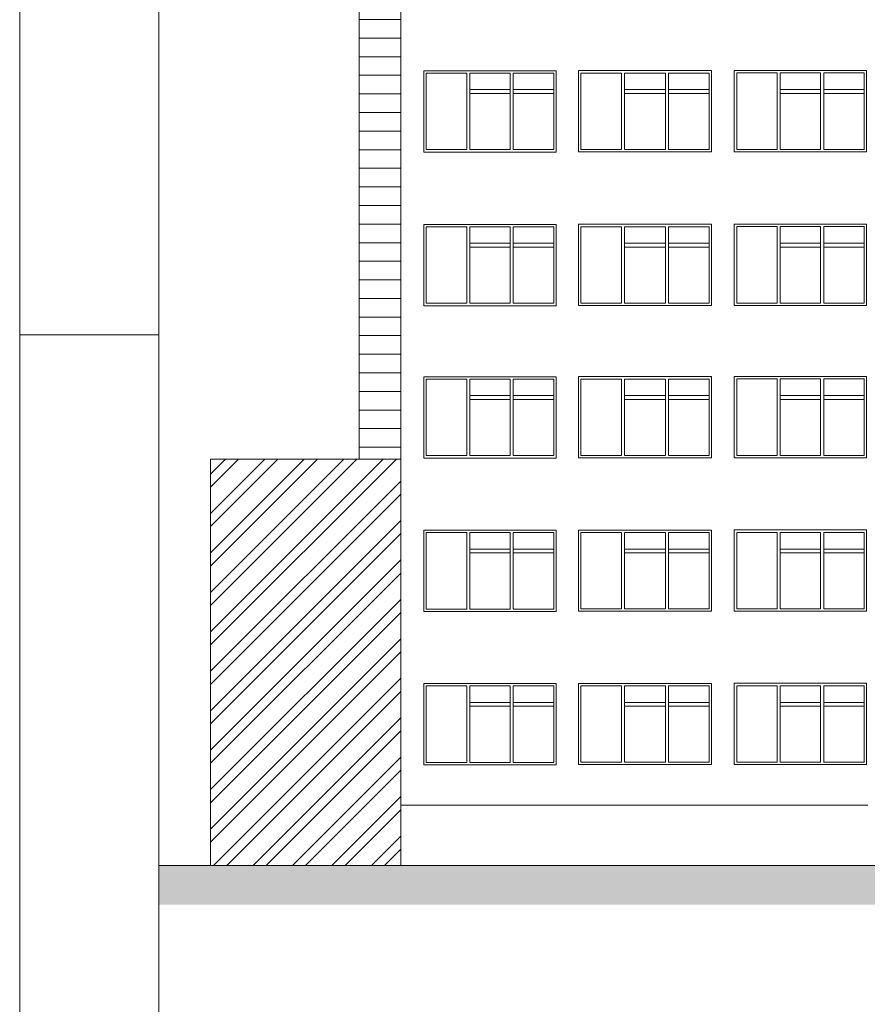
# Paper-space layout 'A-16 INWENTARYZACJA - ELEWACJE' of a CAD drawing. Header units: millimetres. Extents: x 0 to 1100, y 0 to 900.
# Tile 6 of 20: x 0 to 182, y 450 to 662. Entities that reach past the tile are written whole.
import ezdxf
from ezdxf.xclip import XClip

# ---------------------------------------------------------------- set-up
doc = ezdxf.new("R2010")
doc.units = ezdxf.units.MM
doc.header["$MEASUREMENT"] = 0
doc.header["$XCLIPFRAME"] = 0
for name, color, linetype, lineweight in [('A_Arkusz_Nr_pióra__1', 7, 'Continuous', 20), ('A_ściany_Nr_pióra__1', 7, 'Continuous', 20), ('A_ściany_Nr_pióra__2', 8, 'Continuous', 13), ('A_ściany_Nr_pióra__3', 252, 'Continuous', 13)]:
    doc.layers.add(name, color=color, linetype=linetype, lineweight=lineweight)
doc.layers.add('A_Arkusz_Nr_pióra__237', color=7, linetype='Continuous', lineweight=5, true_color=0x343434)
doc.layers.add('A_ściany', color=7, linetype='Continuous')

# ---------------------------------------------------------------- blocks, each defined once
blk = doc.blocks.new('Rysunek_3_3', base_point=(-1601.89, 1777.84))
at = {"layer": 'A_ściany', "linetype": 'Continuous', "lineweight": 13}
h = blk.add_hatch(dxfattribs=at)
h.set_pattern_fill('BONIE_0003', color=8, style=0, pattern_type=2)
h.set_pattern_definition([(0, (-1601.887, 1777.8392), (0, 4), [])])
h.paths.add_polyline_path([(81.98, 567.25), (81.98, 839.74), (85.03, 839.74), (85.03, 851.25), (72.98, 851.25), (72.98, 567.25)])
h = blk.add_hatch(dxfattribs=at)
h.set_pattern_fill('stal_0003', color=8, style=0, pattern_type=2)
h.set_pattern_definition([(45, (-1601.887, 1777.839), (-4.24264, 4.24264), []), (45, (-1603.3014, 1779.2534), (-4.24264, 4.24264), [])])
h.paths.add_polyline_path([(81.98, 479.86), (81.98, 567.25), (41.06, 567.25), (41.06, 479.86)])
blk.add_hatch(color=8, dxfattribs=at).paths.add_polyline_path([(330.73, 479.86), (29.9, 479.86), (29.9, 471.44), (682.46, 471.44), (682.46, 481.96), (572.42, 482.14), (467.21, 481.51)])
at = {"layer": 'A_ściany_Nr_pióra__1', "color": 7, "linetype": 'Continuous', "lineweight": 20}
for p, q in [((72.98, 567.25), (72.98, 851.47)), ((81.98, 479.86), (81.98, 839.74)), ((182.43, 492.86), (81.98, 492.86)), ((41.06, 479.86), (29.9, 479.86)), ((330.73, 479.86), (81.98, 479.86))]:
    blk.add_line(p, q, dxfattribs=at)
at = {"layer": 'A_ściany_Nr_pióra__2', "color": 8, "linetype": 'Continuous', "lineweight": 13, "flags": 128}
blk.add_lwpolyline([(81.98, 479.86), (81.98, 567.25), (41.06, 567.25), (41.06, 479.86)], close=True, dxfattribs=at)
at = {"layer": 'A_ściany_Nr_pióra__3', "color": 252, "linetype": 'Continuous', "lineweight": 13}
for p, q in [((86.91, 633.33), (86.91, 650.83)), ((86.91, 650.83), (115.37, 650.83)), ((87.44, 633.86), (87.44, 650.31)), ((87.44, 650.31), (96.14, 650.31)), ((96.14, 650.31), (96.14, 633.86)), ((96.79, 633.86), (96.79, 650.31)), ((96.79, 650.31), (105.49, 650.31)), ((105.49, 650.31), (105.49, 633.86)), ((106.14, 633.86), (106.14, 650.31)), ((106.14, 650.31), (114.85, 650.31)), ((114.85, 650.31), (114.85, 633.86)), ((115.37, 650.83), (115.37, 633.33)), ((120.15, 650.85), (148.81, 650.85)), ((120.15, 633.38), (120.15, 650.85)), ((120.68, 633.91), (120.68, 650.33)), ((120.68, 650.33), (129.45, 650.33)), ((129.45, 650.33), (129.45, 633.91)), ((130.1, 633.91), (130.1, 650.33)), ((130.1, 650.33), (138.87, 650.33)), ((138.87, 650.33), (138.87, 633.91)), ((139.52, 633.91), (139.52, 650.33)), ((139.52, 650.33), (148.29, 650.33)), ((148.29, 650.33), (148.29, 633.91)), ((148.81, 650.85), (148.81, 633.38)), ((153.67, 650.88), (182.13, 650.88)), ((153.67, 633.38), (153.67, 650.88)), ((154.2, 633.91), (154.2, 650.36)), ((154.2, 650.36), (162.9, 650.36)), ((162.9, 650.36), (162.9, 633.91)), ((163.55, 633.91), (163.55, 650.36)), ((163.55, 650.36), (172.25, 650.36)), ((172.25, 650.36), (172.25, 633.91)), ((172.9, 633.91), (172.9, 650.36)), ((172.9, 650.36), (181.61, 650.36)), ((181.61, 650.36), (181.61, 633.91)), ((182.13, 650.88), (182.13, 633.38)), ((105.49, 646.76), (96.79, 646.76)), ((114.85, 646.76), (106.14, 646.76)), ((138.87, 646.76), (130.1, 646.76)), ((148.29, 646.76), (139.52, 646.76)), ((172.25, 646.76), (163.55, 646.76)), ((181.61, 646.76), (172.9, 646.76)), ((105.49, 645.96), (96.79, 645.96)), ((114.85, 645.96), (106.14, 645.96)), ((138.87, 645.96), (130.1, 645.96)), ((148.29, 645.96), (139.52, 645.96)), ((172.25, 645.96), (163.55, 645.96)), ((181.61, 645.96), (172.9, 645.96)), ((115.37, 633.33), (86.91, 633.33)), ((96.14, 633.86), (87.44, 633.86)), ((105.49, 633.86), (96.79, 633.86)), ((114.85, 633.86), (106.14, 633.86)), ((148.81, 633.38), (120.15, 633.38)), ((129.45, 633.91), (120.68, 633.91)), ((138.87, 633.91), (130.1, 633.91)), ((148.29, 633.91), (139.52, 633.91)), ((182.13, 633.38), (153.67, 633.38)), ((162.9, 633.91), (154.2, 633.91)), ((172.25, 633.91), (163.55, 633.91)), ((181.61, 633.91), (172.9, 633.91)), ((86.91, 600.28), (86.91, 617.78)), ((86.91, 617.78), (115.37, 617.78)), ((87.44, 600.81), (87.44, 617.26)), ((87.44, 617.26), (96.14, 617.26)), ((96.14, 617.26), (96.14, 600.81)), ((96.79, 600.81), (96.79, 617.26)), ((96.79, 617.26), (105.49, 617.26)), ((105.49, 617.26), (105.49, 600.81)), ((106.14, 600.81), (106.14, 617.26)), ((106.14, 617.26), (114.85, 617.26)), ((114.85, 617.26), (114.85, 600.81)), ((115.37, 617.78), (115.37, 600.28)), ((120.15, 617.8), (148.81, 617.8)), ((120.15, 600.33), (120.15, 617.8)), ((120.68, 600.86), (120.68, 617.28)), ((120.68, 617.28), (129.45, 617.28)), ((129.45, 617.28), (129.45, 600.86)), ((130.1, 600.86), (130.1, 617.28)), ((130.1, 617.28), (138.87, 617.28)), ((138.87, 617.28), (138.87, 600.86)), ((139.52, 600.86), (139.52, 617.28)), ((139.52, 617.28), (148.29, 617.28)), ((148.29, 617.28), (148.29, 600.86)), ((148.81, 617.8), (148.81, 600.33)), ((153.67, 617.83), (182.13, 617.83)), ((153.67, 600.33), (153.67, 617.83)), ((154.2, 600.86), (154.2, 617.31)), ((154.2, 617.31), (162.9, 617.31)), ((162.9, 617.31), (162.9, 600.86)), ((163.55, 600.86), (163.55, 617.31)), ((163.55, 617.31), (172.25, 617.31)), ((172.25, 617.31), (172.25, 600.86)), ((172.9, 600.86), (172.9, 617.31)), ((172.9, 617.31), (181.61, 617.31)), ((181.61, 617.31), (181.61, 600.86)), ((182.13, 617.83), (182.13, 600.33)), ((105.49, 613.71), (96.79, 613.71)), ((105.49, 612.91), (96.79, 612.91)), ((114.85, 613.71), (106.14, 613.71)), ((114.85, 612.91), (106.14, 612.91)), ((138.87, 613.71), (130.1, 613.71)), ((138.87, 612.91), (130.1, 612.91)), ((148.29, 613.71), (139.52, 613.71)), ((148.29, 612.91), (139.52, 612.91)), ((172.25, 613.71), (163.55, 613.71)), ((172.25, 612.91), (163.55, 612.91)), ((181.61, 613.71), (172.9, 613.71)), ((181.61, 612.91), (172.9, 612.91)), ((115.37, 600.28), (86.91, 600.28)), ((96.14, 600.81), (87.44, 600.81)), ((105.49, 600.81), (96.79, 600.81)), ((114.85, 600.81), (106.14, 600.81)), ((148.81, 600.33), (120.15, 600.33)), ((129.45, 600.86), (120.68, 600.86)), ((138.87, 600.86), (130.1, 600.86)), ((148.29, 600.86), (139.52, 600.86)), ((182.13, 600.33), (153.67, 600.33)), ((162.9, 600.86), (154.2, 600.86)), ((172.25, 600.86), (163.55, 600.86)), ((181.61, 600.86), (172.9, 600.86)), ((86.91, 567.51), (86.91, 585.01)), ((86.91, 585.01), (115.37, 585.01)), ((115.37, 585.01), (115.37, 567.51)), ((120.15, 585.03), (148.81, 585.03)), ((120.15, 567.56), (120.15, 585.03)), ((148.81, 585.03), (148.81, 567.56)), ((153.67, 585.06), (182.13, 585.06)), ((153.67, 567.56), (153.67, 585.06)), ((182.13, 585.06), (182.13, 567.56)), ((87.44, 568.03), (87.44, 584.48)), ((87.44, 584.48), (96.14, 584.48)), ((96.14, 584.48), (96.14, 568.03)), ((96.79, 568.03), (96.79, 584.48)), ((96.79, 584.48), (105.49, 584.48)), ((105.49, 584.48), (105.49, 568.03)), ((106.14, 568.03), (106.14, 584.48)), ((106.14, 584.48), (114.85, 584.48)), ((114.85, 584.48), (114.85, 568.03)), ((120.68, 568.08), (120.68, 584.5)), ((120.68, 584.5), (129.45, 584.5)), ((129.45, 584.5), (129.45, 568.08)), ((130.1, 568.08), (130.1, 584.5)), ((130.1, 584.5), (138.87, 584.5)), ((138.87, 584.5), (138.87, 568.08)), ((139.52, 568.08), (139.52, 584.5)), ((139.52, 584.5), (148.29, 584.5)), ((148.29, 584.5), (148.29, 568.08)), ((154.2, 568.08), (154.2, 584.53)), ((154.2, 584.53), (162.9, 584.53)), ((162.9, 584.53), (162.9, 568.08)), ((163.55, 568.08), (163.55, 584.53)), ((163.55, 584.53), (172.25, 584.53)), ((172.25, 584.53), (172.25, 568.08)), ((172.9, 568.08), (172.9, 584.53)), ((172.9, 584.53), (181.61, 584.53)), ((181.61, 584.53), (181.61, 568.08)), ((105.49, 580.93), (96.79, 580.93)), ((114.85, 580.93), (106.14, 580.93)), ((138.87, 580.93), (130.1, 580.93)), ((148.29, 580.93), (139.52, 580.93)), ((172.25, 580.93), (163.55, 580.93)), ((181.61, 580.93), (172.9, 580.93)), ((105.49, 580.13), (96.79, 580.13)), ((114.85, 580.13), (106.14, 580.13)), ((138.87, 580.13), (130.1, 580.13)), ((148.29, 580.13), (139.52, 580.13)), ((172.25, 580.13), (163.55, 580.13)), ((181.61, 580.13), (172.9, 580.13)), ((96.14, 568.03), (87.44, 568.03)), ((105.49, 568.03), (96.79, 568.03)), ((114.85, 568.03), (106.14, 568.03)), ((129.45, 568.08), (120.68, 568.08)), ((138.87, 568.08), (130.1, 568.08)), ((148.29, 568.08), (139.52, 568.08)), ((162.9, 568.08), (154.2, 568.08)), ((172.25, 568.08), (163.55, 568.08)), ((181.61, 568.08), (172.9, 568.08)), ((115.37, 567.51), (86.91, 567.51)), ((148.81, 567.56), (120.15, 567.56)), ((182.13, 567.56), (153.67, 567.56)), ((86.91, 534.51), (86.91, 552.01)), ((86.91, 552.01), (115.37, 552.01)), ((87.44, 535.03), (87.44, 551.48)), ((87.44, 551.48), (96.14, 551.48)), ((96.14, 551.48), (96.14, 535.03)), ((96.79, 535.03), (96.79, 551.48)), ((96.79, 551.48), (105.49, 551.48)), ((105.49, 551.48), (105.49, 535.03)), ((106.14, 535.03), (106.14, 551.48)), ((106.14, 551.48), (114.85, 551.48)), ((114.85, 551.48), (114.85, 535.03)), ((115.37, 552.01), (115.37, 534.51)), ((120.15, 552.03), (148.81, 552.03)), ((120.15, 534.56), (120.15, 552.03)), ((120.68, 535.08), (120.68, 551.5)), ((120.68, 551.5), (129.45, 551.5)), ((129.45, 551.5), (129.45, 535.08)), ((130.1, 535.08), (130.1, 551.5)), ((130.1, 551.5), (138.87, 551.5)), ((138.87, 551.5), (138.87, 535.08)), ((139.52, 535.08), (139.52, 551.5)), ((139.52, 551.5), (148.29, 551.5)), ((148.29, 551.5), (148.29, 535.08)), ((148.81, 552.03), (148.81, 534.56)), ((153.67, 552.06), (182.13, 552.06)), ((153.67, 534.56), (153.67, 552.06)), ((154.2, 535.08), (154.2, 551.53)), ((154.2, 551.53), (162.9, 551.53)), ((162.9, 551.53), (162.9, 535.08)), ((163.55, 535.08), (163.55, 551.53)), ((163.55, 551.53), (172.25, 551.53)), ((172.25, 551.53), (172.25, 535.08)), ((172.9, 535.08), (172.9, 551.53)), ((172.9, 551.53), (181.61, 551.53)), ((181.61, 551.53), (181.61, 535.08)), ((182.13, 552.06), (182.13, 534.56)), ((105.49, 547.93), (96.79, 547.93)), ((105.49, 547.13), (96.79, 547.13)), ((114.85, 547.93), (106.14, 547.93)), ((114.85, 547.13), (106.14, 547.13)), ((138.87, 547.93), (130.1, 547.93)), ((138.87, 547.13), (130.1, 547.13)), ((148.29, 547.93), (139.52, 547.93)), ((148.29, 547.13), (139.52, 547.13)), ((172.25, 547.93), (163.55, 547.93)), ((172.25, 547.13), (163.55, 547.13)), ((181.61, 547.93), (172.9, 547.93)), ((181.61, 547.13), (172.9, 547.13)), ((115.37, 534.51), (86.91, 534.51)), ((96.14, 535.03), (87.44, 535.03)), ((105.49, 535.03), (96.79, 535.03)), ((114.85, 535.03), (106.14, 535.03)), ((148.81, 534.56), (120.15, 534.56)), ((129.45, 535.08), (120.68, 535.08)), ((138.87, 535.08), (130.1, 535.08)), ((148.29, 535.08), (139.52, 535.08)), ((182.13, 534.56), (153.67, 534.56)), ((162.9, 535.08), (154.2, 535.08)), ((172.25, 535.08), (163.55, 535.08)), ((181.61, 535.08), (172.9, 535.08)), ((86.91, 501.51), (86.91, 519.01)), ((86.91, 519.01), (115.37, 519.01)), ((115.37, 519.01), (115.37, 501.51)), ((120.15, 519.03), (148.81, 519.03)), ((120.15, 501.56), (120.15, 519.03)), ((148.81, 519.03), (148.81, 501.56)), ((153.67, 519.06), (182.13, 519.06)), ((153.67, 501.56), (153.67, 519.06)), ((182.13, 519.06), (182.13, 501.56)), ((87.44, 502.03), (87.44, 518.48)), ((87.44, 518.48), (96.14, 518.48)), ((96.14, 518.48), (96.14, 502.03)), ((96.79, 502.03), (96.79, 518.48)), ((96.79, 518.48), (105.49, 518.48)), ((105.49, 518.48), (105.49, 502.03)), ((106.14, 502.03), (106.14, 518.48)), ((106.14, 518.48), (114.85, 518.48)), ((114.85, 518.48), (114.85, 502.03)), ((120.68, 502.08), (120.68, 518.5)), ((120.68, 518.5), (129.45, 518.5)), ((129.45, 518.5), (129.45, 502.08)), ((130.1, 502.08), (130.1, 518.5)), ((130.1, 518.5), (138.87, 518.5)), ((138.87, 518.5), (138.87, 502.08)), ((139.52, 502.08), (139.52, 518.5)), ((139.52, 518.5), (148.29, 518.5)), ((148.29, 518.5), (148.29, 502.08)), ((154.2, 502.08), (154.2, 518.53)), ((154.2, 518.53), (162.9, 518.53)), ((162.9, 518.53), (162.9, 502.08)), ((163.55, 502.08), (163.55, 518.53)), ((163.55, 518.53), (172.25, 518.53)), ((172.25, 518.53), (172.25, 502.08)), ((172.9, 502.08), (172.9, 518.53)), ((172.9, 518.53), (181.61, 518.53)), ((181.61, 518.53), (181.61, 502.08)), ((105.49, 514.93), (96.79, 514.93)), ((114.85, 514.93), (106.14, 514.93)), ((138.87, 514.93), (130.1, 514.93)), ((148.29, 514.93), (139.52, 514.93)), ((172.25, 514.93), (163.55, 514.93)), ((181.61, 514.93), (172.9, 514.93)), ((105.49, 514.13), (96.79, 514.13)), ((114.85, 514.13), (106.14, 514.13)), ((138.87, 514.13), (130.1, 514.13)), ((148.29, 514.13), (139.52, 514.13)), ((172.25, 514.13), (163.55, 514.13)), ((181.61, 514.13), (172.9, 514.13)), ((96.14, 502.03), (87.44, 502.03)), ((105.49, 502.03), (96.79, 502.03)), ((114.85, 502.03), (106.14, 502.03)), ((129.45, 502.08), (120.68, 502.08)), ((138.87, 502.08), (130.1, 502.08)), ((148.29, 502.08), (139.52, 502.08)), ((162.9, 502.08), (154.2, 502.08)), ((172.25, 502.08), (163.55, 502.08)), ((181.61, 502.08), (172.9, 502.08)), ((115.37, 501.51), (86.91, 501.51)), ((148.81, 501.56), (120.15, 501.56)), ((182.13, 501.56), (153.67, 501.56))]:
    blk.add_line(p, q, dxfattribs=at)

psp = doc.layouts.new('A-16 INWENTARYZACJA - ELEWACJE')

# ---------------------------------------------------------------- linework, layer by layer
at = {"layer": 'A_Arkusz_Nr_pióra__1', "color": 7, "linetype": 'Continuous', "lineweight": 20}
psp.add_line((29.9, 895.1), (29.9, 4.9), dxfattribs=at)
at = {"layer": 'A_Arkusz_Nr_pióra__1', "color": 7, "linetype": 'Continuous', "lineweight": 20, "flags": 128}
psp.add_lwpolyline([(0, 900), (1100, 900), (1100, 0), (0, 0)], close=True, dxfattribs=at)
at = {"layer": 'A_Arkusz_Nr_pióra__237', "color": 250, "linetype": 'Continuous', "lineweight": 5, "true_color": 0x343434}
psp.add_line((0, 594), (29.9, 594), dxfattribs=at)

# ---------------------------------------------------------------- block references
at = {"color": 37, "linetype": 'Continuous', "lineweight": 5, "true_color": 0x656532}
ref = psp.add_blockref('Rysunek_3_3', (-1601.89, 1777.84), dxfattribs=at)
XClip(ref).set_block_clipping_path([(29.8999421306, 457.8477538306), (682.4559103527, 876.9330619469)])

doc.saveas('drawing.dxf')
